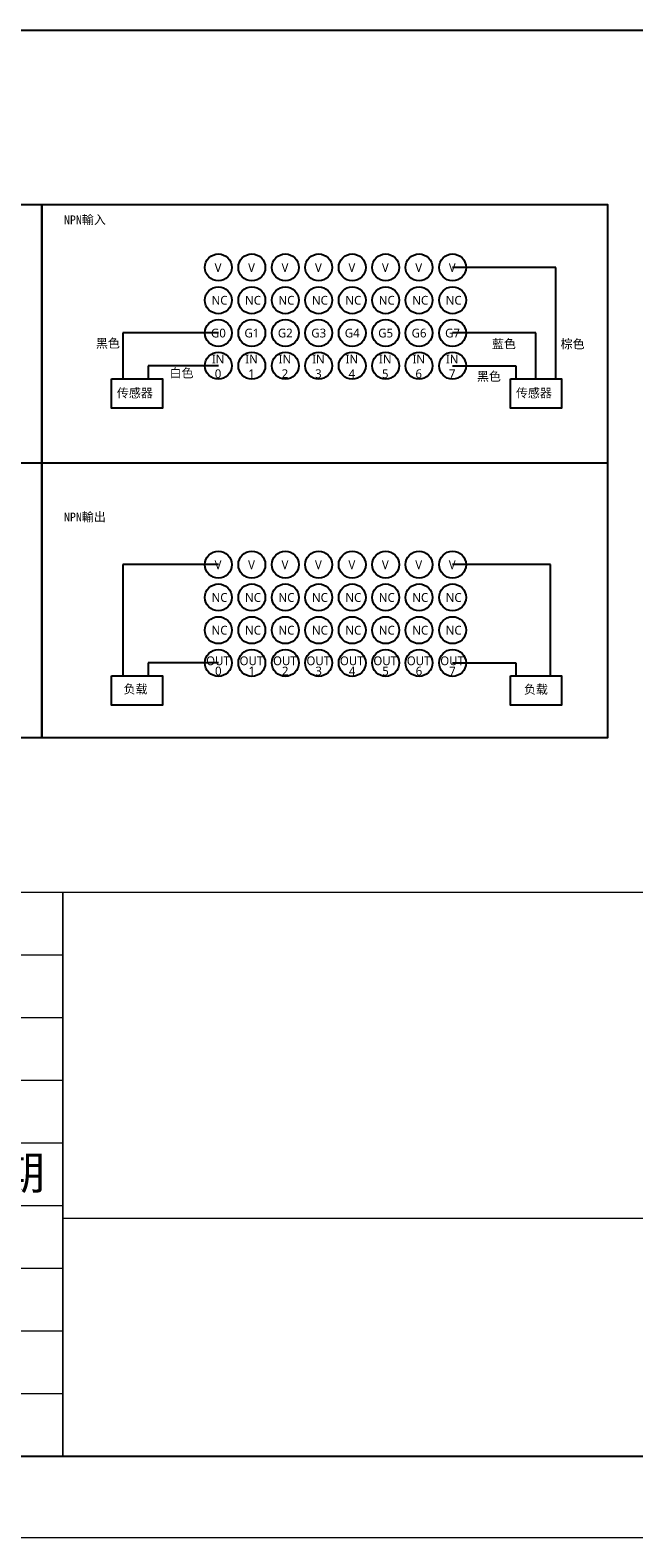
# Model space of a CAD drawing. Header units: millimetres. Extents: x 2293 to 4250, y -591 to 894.
# Tile 2 of 117: x 3601 to 3841, y -591 to 10. Entities that reach past the tile are written whole.
import ezdxf

# ---------------------------------------------------------------- set-up
doc = ezdxf.new("R2010")
doc.units = ezdxf.units.MM
doc.layers.add('125', color=7, linetype='Continuous', true_color=0xffffff)
doc.styles.add('chinesef_fs', font='simplex.shx', dxfattribs={"bigfont": 'gbcbig.shx'})
doc.styles.add('仿宋', font='仿宋')

# ---------------------------------------------------------------- blocks, each defined once
blk = doc.blocks.new('TabularNote1')
at = {"layer": '125', "color": 3, "linetype": 'Continuous', "lineweight": 18}
for p, q in [((22.84, 51.5), (30.84, 51.5)), ((22.84, 51.5), (22.84, 46.5)), ((30.84, 51.5), (30.84, 46.5)), ((30.84, 51.5), (37.84, 51.5)), ((37.84, 51.5), (37.84, 46.5)), ((37.84, 51.5), (57.84, 51.5)), ((57.84, 51.5), (57.84, 46.5)), ((57.84, 51.5), (72.84, 51.5)), ((72.84, 51.5), (72.84, 46.5)), ((72.84, 51.5), (82.84, 51.5)), ((82.84, 51.5), (82.84, 46.5)), ((22.84, 46.5), (30.84, 46.5)), ((22.84, 46.5), (22.84, 41.5)), ((30.84, 46.5), (37.84, 46.5)), ((30.84, 46.5), (30.84, 41.5)), ((37.84, 46.5), (57.84, 46.5)), ((37.84, 46.5), (37.84, 41.5)), ((57.84, 46.5), (72.84, 46.5)), ((57.84, 46.5), (57.84, 41.5)), ((72.84, 46.5), (82.84, 46.5)), ((72.84, 46.5), (72.84, 41.5)), ((82.84, 46.5), (82.84, 41.5)), ((22.84, 41.5), (30.84, 41.5)), ((22.84, 41.5), (22.84, 36.5)), ((30.84, 41.5), (37.84, 41.5)), ((30.84, 41.5), (30.84, 36.5)), ((37.84, 41.5), (57.84, 41.5)), ((37.84, 41.5), (37.84, 36.5)), ((57.84, 41.5), (72.84, 41.5)), ((57.84, 41.5), (57.84, 36.5)), ((72.84, 41.5), (82.84, 41.5)), ((72.84, 41.5), (72.84, 36.5)), ((82.84, 41.5), (82.84, 36.5)), ((22.84, 36.5), (30.84, 36.5)), ((22.84, 36.5), (22.84, 31.5)), ((30.84, 36.5), (37.84, 36.5)), ((30.84, 36.5), (30.84, 31.5)), ((37.84, 36.5), (57.84, 36.5)), ((37.84, 36.5), (37.84, 31.5)), ((57.84, 36.5), (72.84, 36.5)), ((57.84, 36.5), (57.84, 31.5)), ((72.84, 36.5), (82.84, 36.5)), ((72.84, 36.5), (72.84, 31.5)), ((82.84, 36.5), (82.84, 31.5)), ((22.84, 31.5), (30.84, 31.5)), ((22.84, 31.5), (22.84, 26.5)), ((30.84, 31.5), (37.84, 31.5)), ((30.84, 31.5), (30.84, 26.5)), ((37.84, 31.5), (57.84, 31.5)), ((37.84, 31.5), (37.84, 26.5)), ((57.84, 31.5), (72.84, 31.5)), ((57.84, 31.5), (57.84, 26.5)), ((72.84, 31.5), (82.84, 31.5)), ((72.84, 31.5), (72.84, 26.5)), ((82.84, 31.5), (82.84, 26.5)), ((22.84, 26.5), (30.84, 26.5)), ((22.84, 26.5), (22.84, 21.5)), ((30.84, 26.5), (37.84, 26.5)), ((37.84, 26.5), (57.84, 26.5)), ((37.84, 26.5), (37.84, 21.5)), ((57.84, 26.5), (72.84, 26.5)), ((57.84, 26.5), (57.84, 21.5)), ((72.84, 26.5), (82.84, 26.5)), ((82.84, 26.5), (82.84, 21.5)), ((22.84, 21.5), (30.84, 21.5)), ((22.84, 21.5), (22.84, 16.5)), ((30.84, 21.5), (37.84, 21.5)), ((37.84, 21.5), (57.84, 21.5)), ((37.84, 21.5), (37.84, 16.5)), ((57.84, 21.5), (72.84, 21.5)), ((57.84, 21.5), (57.84, 16.5)), ((72.84, 21.5), (82.84, 21.5)), ((82.84, 21.5), (82.84, 16.5)), ((22.84, 16.5), (30.84, 16.5)), ((22.84, 16.5), (22.84, 11.5)), ((30.84, 16.5), (37.84, 16.5)), ((37.84, 16.5), (57.84, 16.5)), ((37.84, 16.5), (37.84, 11.5)), ((57.84, 16.5), (72.84, 16.5)), ((57.84, 16.5), (57.84, 11.5)), ((72.84, 16.5), (82.84, 16.5)), ((82.84, 16.5), (82.84, 11.5)), ((22.84, 11.5), (30.84, 11.5)), ((22.84, 11.5), (22.84, 6.5)), ((30.84, 11.5), (37.84, 11.5)), ((37.84, 11.5), (57.84, 11.5)), ((37.84, 11.5), (37.84, 6.5)), ((57.84, 11.5), (72.84, 11.5)), ((57.84, 11.5), (57.84, 6.5)), ((72.84, 11.5), (82.84, 11.5)), ((82.84, 11.5), (82.84, 6.5)), ((22.84, 6.5), (30.84, 6.5)), ((30.84, 6.5), (37.84, 6.5)), ((37.84, 6.5), (57.84, 6.5)), ((57.84, 6.5), (72.84, 6.5)), ((72.84, 6.5), (82.84, 6.5))]:
    blk.add_line(p, q, dxfattribs=at)
at = {"layer": '125', "color": 35, "linetype": 'Continuous', "lineweight": 13, "char_height": 3, "attachment_point": 5, "line_spacing_factor": 0.903614, "style": 'chinesef_fs'}
for s, insert in [('\\W1.5381;签 字', (65.34, 29)), ('\\W1.2559;标记', (26.84, 29)), ('\\W1.0409;处数', (34.34, 29)), ('\\W1.4351;更改文件号', (47.84, 29)), ('\\W1.6746;日期', (77.84, 29)), ('\\W1.5381;设 计', (30.34, 24)), ('\\W1.5381;校 对', (30.34, 19)), ('\\W1.3327;\\fNX ANSI Symbols|b0|i0;\\Fsimplex.shx,gbcbig.shx;', (47.84, 24)), ('\\W1.5381;审 核', (30.34, 14)), ('\\W1.3327;\\fNX ANSI Symbols|b0|i0;\\Fsimplex.shx,gbcbig.shx;', (47.84, 19)), ('\\W1.3327;\\fNX ANSI Symbols|b0|i0;\\Fsimplex.shx,gbcbig.shx;', (47.84, 14)), ('\\W1.5381;批 准', (30.34, 9)), ('\\W1.3327;\\fNX ANSI Symbols|b0|i0;\\Fsimplex.shx,gbcbig.shx;', (47.84, 9))]:
    blk.add_mtext(s, dxfattribs=dict(at, insert=insert))
blk = doc.blocks.new('TabularNote2')
at = {"layer": '125', "color": 3, "linetype": 'Continuous', "lineweight": 18}
for p, q in [((82.88, 51.5), (142.88, 51.5)), ((82.88, 51.5), (82.88, 38.5)), ((142.88, 51.5), (142.88, 38.5)), ((142.88, 51.5), (150.88, 51.5)), ((150.88, 51.5), (158.88, 51.5)), ((158.88, 51.5), (165.88, 51.5)), ((165.88, 51.5), (172.88, 51.5)), ((172.88, 51.5), (187.88, 51.5)), ((187.88, 51.5), (202.88, 51.5)), ((202.88, 51.5), (202.88, 38.5)), ((82.88, 38.5), (82.88, 33.5)), ((142.88, 38.5), (150.88, 38.5)), ((142.88, 38.5), (142.88, 33.5)), ((150.88, 38.5), (158.88, 38.5)), ((158.88, 38.5), (165.88, 38.5)), ((165.88, 38.5), (172.88, 38.5)), ((172.88, 38.5), (187.88, 38.5)), ((172.88, 38.5), (172.88, 33.5)), ((187.88, 38.5), (202.88, 38.5)), ((187.88, 38.5), (187.88, 33.5)), ((202.88, 38.5), (202.88, 33.5)), ((82.88, 33.5), (82.88, 25.5)), ((142.88, 33.5), (150.88, 33.5)), ((142.88, 33.5), (142.88, 25.5)), ((150.88, 33.5), (158.88, 33.5)), ((150.88, 33.5), (150.88, 25.5)), ((158.88, 33.5), (165.88, 33.5)), ((158.88, 33.5), (158.88, 25.5)), ((165.88, 33.5), (172.88, 33.5)), ((165.88, 33.5), (165.88, 25.5)), ((172.88, 33.5), (187.88, 33.5)), ((172.88, 33.5), (172.88, 25.5)), ((187.88, 33.5), (202.88, 33.5)), ((187.88, 33.5), (187.88, 25.5)), ((202.88, 33.5), (202.88, 25.5)), ((82.88, 25.5), (142.88, 25.5)), ((82.88, 25.5), (82.88, 20.5)), ((142.88, 25.5), (150.88, 25.5)), ((142.88, 25.5), (142.88, 20.5)), ((150.88, 25.5), (158.88, 25.5)), ((158.88, 25.5), (165.88, 25.5)), ((158.88, 25.5), (158.88, 20.5)), ((165.88, 25.5), (172.88, 25.5)), ((172.88, 25.5), (187.88, 25.5)), ((172.88, 25.5), (172.88, 20.5)), ((187.88, 25.5), (202.88, 25.5)), ((187.88, 25.5), (187.88, 20.5)), ((202.88, 25.5), (202.88, 20.5)), ((82.88, 20.5), (82.88, 6.5)), ((142.88, 20.5), (150.88, 20.5)), ((142.88, 20.5), (142.88, 6.5)), ((150.88, 20.5), (158.88, 20.5)), ((158.88, 20.5), (165.88, 20.5)), ((165.88, 20.5), (172.88, 20.5)), ((172.88, 20.5), (187.88, 20.5)), ((187.88, 20.5), (202.88, 20.5)), ((202.88, 20.5), (202.88, 6.5)), ((82.88, 6.5), (142.88, 6.5)), ((142.88, 6.5), (150.88, 6.5)), ((150.88, 6.5), (158.88, 6.5)), ((158.88, 6.5), (165.88, 6.5)), ((165.88, 6.5), (172.88, 6.5)), ((172.88, 6.5), (187.88, 6.5)), ((187.88, 6.5), (202.88, 6.5))]:
    blk.add_line(p, q, dxfattribs=at)
at = {"layer": '125', "color": 35, "linetype": 'Continuous', "lineweight": 13, "attachment_point": 5}
for s, insert, char_height, line_spacing_factor, style in [('\\W1.3327;\\H4.50;\\fNX ANSI Symbols|b0|i0;\\Fsimplex.shx,gbcbig.shx;\\H3.00;', (172.88, 45), 3, 0.903614, 'chinesef_fs'), ('\\W1.5381;重 量', (180.38, 36), 3, 0.903614, 'chinesef_fs'), ('\\W1.5381;比 例', (195.38, 36), 3, 0.903614, 'chinesef_fs'), ('\\W1.3327;\\H4.50;\\fNX ANSI Symbols|b0|i0;\\Fsimplex.shx,gbcbig.shx;\\H3.00;', (112.88, 38.5), 3, 0.903614, 'chinesef_fs'), ('\\W1.5245;图样标记', (157.88, 36), 3, 0.903614, 'chinesef_fs'), ('\\W1.3327;\\fNX ANSI Symbols|b0|i0;\\Fsimplex.shx,gbcbig.shx;', (180.38, 29.5), 3, 0.903614, 'chinesef_fs'), ('\\W1.3327;\\fNX ANSI Symbols|b0|i0;\\Fsimplex.shx,gbcbig.shx;', (195.38, 29.5), 3, 0.903614, 'chinesef_fs'), ('\\W1.3615;共  页', (150.88, 23), 3, 0.903614, 'chinesef_fs'), ('\\W1.1607;第  页', (165.88, 23), 3, 0.903614, 'chinesef_fs'), ('\\W1.5381;版 本', (180.38, 23), 3, 0.903614, 'chinesef_fs'), ('\\W1.0000;\\H5.25;\\fNX ANSI Symbols|b0|i0;\\f仿宋|b0|i0;\\H3.50;', (112.88, 16), 3.5, 1.150119, '仿宋'), ('\\W0.8062;南京德克威尔自动化有限公司', (172.88, 13.5), 3.5, 1.150119, '仿宋')]:
    blk.add_mtext(s, dxfattribs=dict(at, insert=insert, char_height=char_height, line_spacing_factor=line_spacing_factor, style=style))

msp = doc.modelspace()

# ---------------------------------------------------------------- linework, layer by layer
at = {"color": 1}
for p, q in [((3313.94, 10.33), (4213.94, 10.33)), ((3810.43, -84.29), (3769.21, -84.29)), ((3810.43, -128.67), (3810.43, -84.29)), ((3675.92, -110.41), (3637.85, -110.41)), ((3637.85, -110.41), (3637.85, -128.67)), ((3802.44, -110.41), (3769.21, -110.41)), ((3802.44, -128.67), (3802.44, -110.41)), ((3675.92, -123.47), (3647.93, -123.47)), ((3647.93, -123.47), (3647.93, -128.67)), ((3769.21, -123.47), (3794.45, -123.47)), ((3794.45, -123.47), (3794.45, -128.67)), ((3675.92, -202.8), (3637.85, -202.8)), ((3637.85, -202.8), (3637.85, -247.18)), ((3808.2, -202.8), (3769.21, -202.8)), ((3808.2, -247.18), (3808.2, -202.8)), ((3675.92, -241.98), (3647.93, -241.98)), ((3647.93, -241.98), (3647.93, -247.18)), ((3769.21, -241.98), (3794.45, -241.98)), ((3794.45, -241.98), (3794.45, -247.18))]:
    msp.add_line(p, q, dxfattribs=at)
for points in [[(3380.21, -59.24), (3605.58, -59.24), (3605.58, -271.81), (3380.21, -271.81)], [(3380.21, -59.24), (3605.58, -59.24), (3605.58, -162.32), (3380.21, -162.32)], [(3605.58, -59.24), (3830.95, -59.24), (3830.95, -271.81), (3605.58, -271.81)], [(3605.58, -59.24), (3830.95, -59.24), (3830.95, -162.32), (3605.58, -162.32)], [(3633.28, -128.67), (3653.59, -128.67), (3653.59, -140.35), (3633.28, -140.35)], [(3792.28, -128.67), (3812.6, -128.67), (3812.6, -140.35), (3792.28, -140.35)], [(3633.28, -247.18), (3653.59, -247.18), (3653.59, -258.86), (3633.28, -258.86)], [(3792.28, -247.18), (3812.6, -247.18), (3812.6, -258.86), (3792.28, -258.86)]]:
    msp.add_lwpolyline(points, close=True)
for centre in [(3675.92, -84.29), (3689.24, -84.29), (3702.57, -84.29), (3715.9, -84.29), (3729.23, -84.29), (3742.55, -84.29), (3755.88, -84.29), (3769.21, -84.29), (3675.92, -97.35), (3689.24, -97.35), (3702.57, -97.35), (3715.9, -97.35), (3729.23, -97.35), (3742.55, -97.35), (3755.88, -97.35), (3769.21, -97.35), (3675.92, -110.41), (3689.24, -110.41), (3702.57, -110.41), (3715.9, -110.41), (3729.23, -110.41), (3742.55, -110.41), (3755.88, -110.41), (3769.21, -110.41), (3675.92, -123.47), (3689.24, -123.47), (3702.57, -123.47), (3715.9, -123.47), (3729.23, -123.47), (3742.55, -123.47), (3755.88, -123.47), (3769.21, -123.47), (3675.92, -202.8), (3689.24, -202.8), (3702.57, -202.8), (3715.9, -202.8), (3729.23, -202.8), (3742.55, -202.8), (3755.88, -202.8), (3769.21, -202.8), (3675.92, -215.86), (3689.24, -215.86), (3702.57, -215.86), (3715.9, -215.86), (3729.23, -215.86), (3742.55, -215.86), (3755.88, -215.86), (3769.21, -215.86), (3675.92, -228.92), (3689.24, -228.92), (3702.57, -228.92), (3715.9, -228.92), (3729.23, -228.92), (3742.55, -228.92), (3755.88, -228.92), (3769.21, -228.92), (3675.92, -241.98), (3689.24, -241.98), (3702.57, -241.98), (3715.9, -241.98), (3729.23, -241.98), (3742.55, -241.98), (3755.88, -241.98), (3769.21, -241.98)]:
    msp.add_circle(centre, 5.37)
at = {"layer": '125', "color": 7, "linetype": 'Continuous', "lineweight": 18}
msp.add_line((4213.94, -558.33), (3313.94, -558.33), dxfattribs=at)
at = {"layer": '125', "color": 3, "linetype": 'Continuous', "lineweight": 13}
msp.add_line((4249.53, -590.85), (3199.53, -590.85), dxfattribs=at)

# ---------------------------------------------------------------- block references
at = {"layer": '125', "color": 3, "linetype": 'Continuous', "lineweight": 18, "xscale": 5, "yscale": 5, "zscale": 5}
for name in ['TabularNote1', 'TabularNote2']:
    msp.add_blockref(name, (3199.53, -590.85), dxfattribs=at)

# ---------------------------------------------------------------- texts
at = {"char_height": 3.5, "attachment_point": 1}
for s, insert, width in [('NPN{\\f宋体|b0|i0|c134|p2;輸入}', (3614.37, -63.53), 39.8184), ('{\\f@Microsoft YaHei|b0|i0|c134|p34;V}', (3674.41, -82.6), 10.9117), ('{\\f@Microsoft YaHei|b0|i0|c134|p34;V}', (3687.74, -82.6), 10.9117), ('{\\f@Microsoft YaHei|b0|i0|c134|p34;V}', (3701.07, -82.6), 10.9117), ('{\\f@Microsoft YaHei|b0|i0|c134|p34;V}', (3714.39, -82.6), 10.9117), ('{\\f@Microsoft YaHei|b0|i0|c134|p34;V}', (3727.72, -82.6), 10.9117), ('{\\f@Microsoft YaHei|b0|i0|c134|p34;V}', (3741.05, -82.6), 10.9117), ('{\\f@Microsoft YaHei|b0|i0|c134|p34;V}', (3754.37, -82.6), 10.9117), ('{\\f@Microsoft YaHei|b0|i0|c134|p34;V}', (3767.7, -82.6), 10.9117), ('{\\f@Microsoft YaHei|b0|i0|c134|p34;NC}', (3673.19, -95.63), 10.9117), ('{\\f@Microsoft YaHei|b0|i0|c134|p34;NC}', (3686.52, -95.63), 10.9117), ('{\\f@Microsoft YaHei|b0|i0|c134|p34;NC}', (3699.85, -95.63), 10.9117), ('{\\f@Microsoft YaHei|b0|i0|c134|p34;NC}', (3713.18, -95.63), 10.9117), ('{\\f@Microsoft YaHei|b0|i0|c134|p34;NC}', (3726.5, -95.63), 10.9117), ('{\\f@Microsoft YaHei|b0|i0|c134|p34;NC}', (3739.83, -95.63), 10.9117), ('{\\f@Microsoft YaHei|b0|i0|c134|p34;NC}', (3753.16, -95.63), 10.9117), ('{\\f@Microsoft YaHei|b0|i0|c134|p34;NC}', (3766.48, -95.63), 10.9117), ('{\\f宋体|b0|i0|c134|p2;黑色}', (3627.11, -112.79), 10.8349), ('{\\f@Microsoft YaHei|b0|i0|c134|p34;G0}', (3672.95, -108.69), 10.9117), ('{\\f@Microsoft YaHei|b0|i0|c134|p34;G1}', (3686.28, -108.69), 10.9117), ('{\\f@Microsoft YaHei|b0|i0|c134|p34;G2}', (3699.61, -108.69), 10.9117), ('{\\f@Microsoft YaHei|b0|i0|c134|p34;G3}', (3712.93, -108.69), 10.9117), ('{\\f@Microsoft YaHei|b0|i0|c134|p34;G4}', (3726.26, -108.69), 10.9117), ('{\\f@Microsoft YaHei|b0|i0|c134|p34;G5}', (3739.59, -108.69), 10.9117), ('{\\f@Microsoft YaHei|b0|i0|c134|p34;G6}', (3752.91, -108.69), 10.9117), ('{\\f@Microsoft YaHei|b0|i0|c134|p34;G7}', (3766.24, -108.69), 10.9117), ('{\\f宋体|b0|i0|c134|p2;藍色}', (3784.92, -113.05), 10.8349), ('{\\f宋体|b0|i0|c134|p2;棕色}', (3812.28, -113.07), 10.8349), ('{\\f@Microsoft YaHei|b0|i0|c134|p34;IN\\P 0}', (3673.29, -119.07), 10.9117), ('{\\f@Microsoft YaHei|b0|i0|c134|p34;IN\\P 1}', (3686.61, -119.07), 10.9117), ('{\\f@Microsoft YaHei|b0|i0|c134|p34;IN\\P 2}', (3699.94, -119.07), 10.9117), ('{\\f@Microsoft YaHei|b0|i0|c134|p34;IN\\P 3}', (3713.27, -119.07), 10.9117), ('{\\f@Microsoft YaHei|b0|i0|c134|p34;IN\\P 4}', (3726.6, -119.07), 10.9117), ('{\\f@Microsoft YaHei|b0|i0|c134|p34;IN\\P 5}', (3739.92, -119.07), 10.9117), ('{\\f@Microsoft YaHei|b0|i0|c134|p34;IN\\P 6}', (3753.25, -119.07), 10.9117), ('{\\f@Microsoft YaHei|b0|i0|c134|p34;IN\\P 7}', (3766.58, -119.07), 10.9117), ('{\\f宋体|b0|i0|c134|p2;白色}', (3656.44, -124.66), 10.8349), ('{\\f宋体|b0|i0|c134|p2;黑色}', (3778.94, -125.98), 10.8349), ('{\\f宋体|b0|i0|c134|p2;传感器}', (3635.47, -132.64), 39.8184), ('{\\f宋体|b0|i0|c134|p2;传感器}', (3794.47, -132.64), 39.8184), ('NPN{\\f宋体|b0|i0|c134|p2;輸出}', (3614.37, -182.04), 39.8184), ('{\\f@Microsoft YaHei|b0|i0|c134|p34;V}', (3674.41, -201.11), 10.9117), ('{\\f@Microsoft YaHei|b0|i0|c134|p34;V}', (3687.74, -201.11), 10.9117), ('{\\f@Microsoft YaHei|b0|i0|c134|p34;V}', (3701.07, -201.11), 10.9117), ('{\\f@Microsoft YaHei|b0|i0|c134|p34;V}', (3714.39, -201.11), 10.9117), ('{\\f@Microsoft YaHei|b0|i0|c134|p34;V}', (3727.72, -201.11), 10.9117), ('{\\f@Microsoft YaHei|b0|i0|c134|p34;V}', (3741.05, -201.11), 10.9117), ('{\\f@Microsoft YaHei|b0|i0|c134|p34;V}', (3754.37, -201.11), 10.9117), ('{\\f@Microsoft YaHei|b0|i0|c134|p34;V}', (3767.7, -201.11), 10.9117), ('{\\f@Microsoft YaHei|b0|i0|c134|p34;NC}', (3673.19, -214.13), 10.9117), ('{\\f@Microsoft YaHei|b0|i0|c134|p34;NC}', (3686.52, -214.13), 10.9117), ('{\\f@Microsoft YaHei|b0|i0|c134|p34;NC}', (3699.85, -214.13), 10.9117), ('{\\f@Microsoft YaHei|b0|i0|c134|p34;NC}', (3713.18, -214.13), 10.9117), ('{\\f@Microsoft YaHei|b0|i0|c134|p34;NC}', (3726.5, -214.13), 10.9117), ('{\\f@Microsoft YaHei|b0|i0|c134|p34;NC}', (3739.83, -214.13), 10.9117), ('{\\f@Microsoft YaHei|b0|i0|c134|p34;NC}', (3753.16, -214.13), 10.9117), ('{\\f@Microsoft YaHei|b0|i0|c134|p34;NC}', (3766.48, -214.13), 10.9117), ('{\\f@Microsoft YaHei|b0|i0|c134|p34;NC}', (3673.19, -227.19), 10.9117), ('{\\f@Microsoft YaHei|b0|i0|c134|p34;NC}', (3686.52, -227.19), 10.9117), ('{\\f@Microsoft YaHei|b0|i0|c134|p34;NC}', (3699.85, -227.19), 10.9117), ('{\\f@Microsoft YaHei|b0|i0|c134|p34;NC}', (3713.18, -227.19), 10.9117), ('{\\f@Microsoft YaHei|b0|i0|c134|p34;NC}', (3726.5, -227.19), 10.9117), ('{\\f@Microsoft YaHei|b0|i0|c134|p34;NC}', (3739.83, -227.19), 10.9117), ('{\\f@Microsoft YaHei|b0|i0|c134|p34;NC}', (3753.16, -227.19), 10.9117), ('{\\f@Microsoft YaHei|b0|i0|c134|p34;NC}', (3766.48, -227.19), 10.9117), ('\\pxsm0.7;{\\f@Microsoft YaHei|b0|i0|c134|p34;OUT\\P   0}', (3671.02, -239.38), 10.9117), ('\\pxsm0.7;{\\f@Microsoft YaHei|b0|i0|c134|p34;OUT\\P   1}', (3684.35, -239.38), 10.9117), ('\\pxsm0.7;{\\f@Microsoft YaHei|b0|i0|c134|p34;OUT\\P   2}', (3697.68, -239.38), 10.9117), ('\\pxsm0.7;{\\f@Microsoft YaHei|b0|i0|c134|p34;OUT\\P   3}', (3711, -239.38), 10.9117), ('\\pxsm0.7;{\\f@Microsoft YaHei|b0|i0|c134|p34;OUT\\P   4}', (3724.33, -239.38), 10.9117), ('\\pxsm0.7;{\\f@Microsoft YaHei|b0|i0|c134|p34;OUT\\P   5}', (3737.66, -239.38), 10.9117), ('\\pxsm0.7;{\\f@Microsoft YaHei|b0|i0|c134|p34;OUT\\P   6}', (3750.98, -239.38), 10.9117), ('\\pxsm0.7;{\\f@Microsoft YaHei|b0|i0|c134|p34;OUT\\P   7}', (3764.31, -239.38), 10.9117), ('{\\f宋体|b0|i0|c134|p2;负载}', (3638.13, -250.71), 39.8184), ('{\\f宋体|b0|i0|c134|p2;负载}', (3797.66, -250.8), 39.8184)]:
    msp.add_mtext(s, dxfattribs=dict(at, insert=insert, width=width))

doc.saveas('drawing.dxf')
